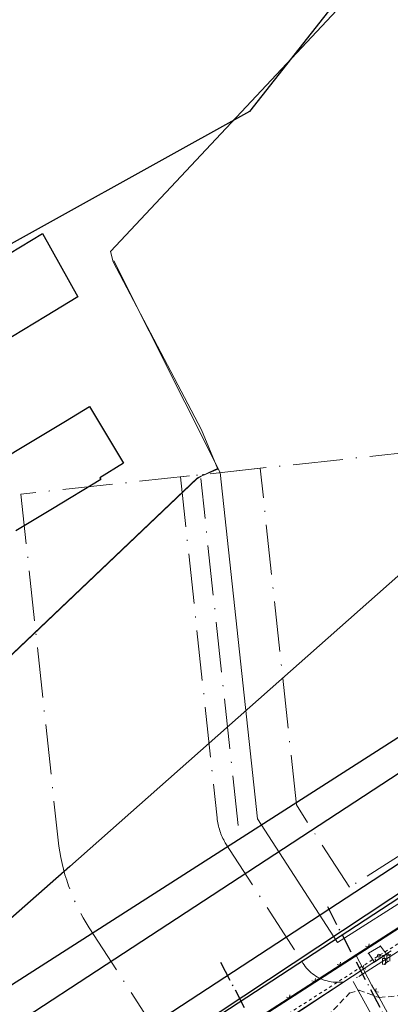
# Model space of a CAD drawing. Header units: metres. Extents: x -535942 to -530626, y -1087729 to -1086275.
# Tile 168 of 247: x -534289 to -534252, y -1086843 to -1086744. Entities that reach past the tile are written whole.
import ezdxf

# ---------------------------------------------------------------- set-up
doc = ezdxf.new("R2010")
doc.units = ezdxf.units.M
for name, pattern in [('A_CARA_15', [7.6, 5, -1.3, 0, -1.3]), ('C_1', [0.6, 0.3, -0.3]), ('C_2', [0.9, 0.6, -0.3]), ('Čerchovaná 20mm', [3000, 2000, -500, 0, -500])]:
    doc.linetypes.add(name, pattern=pattern)
for name, color, linetype in [('17', 7, 'Continuous'), ('18', 7, 'Continuous'), ('2', 7, 'Continuous'), ('23', 7, 'Continuous'), ('25', 7, 'Continuous'), ('8', 7, 'Continuous'), ('_blok katastr', 7, 'Continuous'), ('_blok SS sítě', 7, 'Continuous'), ('_blok zaměření - nové', 7, 'Continuous'), ('_základy', 7, 'Continuous')]:
    doc.layers.add(name, color=color, linetype=linetype)
for name, color, linetype, lineweight in [('AG plyn', 251, 'G_POTR_632_PN', 13), ('AG silno NN', 251, 'G_VED_660_PN', 13), ('AG slabo podzemni', 251, 'G_VED_670_PN', 13), ('AG_ochranne pasmo', 7, 'A_CARA_15', 15)]:
    doc.layers.add(name, color=color, linetype=linetype, lineweight=lineweight)
doc.layers.add('AG_Demolice', color=7, linetype='Continuous', lineweight=25, true_color=0xff8000)
doc.layers.add('AG_revizni oblacek', color=111, linetype='Continuous', plot=False)
for name, color, linetype, true_color in [('BT_BPEJ', 7, 'Continuous', 0x7fffff), ('BT_hranice_parcel', 7, 'Continuous', 0x007f00), ('BT_vnitrni_kresby', 7, 'Continuous', 0x007f00), ('sítě_GasNet-STL', 7, 'PLYN_STŘEDOTLAK_PN', 0xb80000)]:
    doc.layers.add(name, color=color, linetype=linetype, true_color=true_color)
doc.layers.get('17').off()
doc.linetypes.add('G_POTR_632_PN', pattern='A,0.5,-1,2,-6.5,[13,hpfmlin.shx,S=1,R=0,X=0,Y=0],-6.5,2,-1,0.5', length=20)
doc.linetypes.add('G_POTR_635_PN', pattern='A,0.5,-1,2,-6.5,[16,hpfmlin.shx,S=1,R=0,X=0,Y=0],-6.5,2,-1,0.5', length=20)
doc.linetypes.add('G_VED_660_PN', pattern='A,0.5,-1,2,-6.5,[28,hpfmlin.shx,S=1,R=0,X=0,Y=0],-6.5,2,-1,0.5', length=20)
doc.linetypes.add('G_VED_670_PN', pattern='A,0.5,-1,2,-6.5,[31,hpfmlin.shx,S=1,R=0,X=0,Y=0],-6.5,2,-1,0.5', length=20)
doc.linetypes.add('PLYN_STŘEDOTLAK_PN', pattern='A,2,-1,1,-1,2,-3,2,-7,[13,insite.shx,S=1,R=0,X=0,Y=0],-7', length=26)

# ---------------------------------------------------------------- blocks, each defined once
blk = doc.blocks.new('_KATASTR')
at = {"layer": 'BT_BPEJ', "lineweight": -3}
blk.add_lwpolyline([(-534567.99, -1086985.9), (-534456, -1086953), (-534436.78, -1086944.4), (-534394.5, -1086925.5), (-534377.62, -1086916.03), (-534353.5, -1086902.5), (-534344.98, -1086895.04), (-534338.35, -1086889.24), (-534337.5, -1086888.5), (-534101, -1086732), (-533977.7, -1086657.11), (-533966, -1086650), (-533802, -1086557.5)], dxfattribs=at)
at = {"layer": 'BT_hranice_parcel', "lineweight": -3}
for points in [[(-533930.39, -1086626.94), (-533977.71, -1086657.09), (-534027.69, -1086688.36), (-534051.88, -1086704.35), (-534053, -1086704.99), (-534093.1, -1086730.54), (-534099.49, -1086734.79), (-534123.96, -1086749.86), (-534172.7, -1086780.69), (-534236.19, -1086822.11), (-534301.1, -1086864.48), (-534361.33, -1086904.52), (-534389.95, -1086921.75), (-534421.31, -1086936.84), (-534457.42, -1086954.5), (-534485.18, -1086964.81)], [(-534493.78, -1086969.89), (-534465.8, -1086959.93), (-534429.9, -1086944.73), (-534384.85, -1086920.69), (-534356.67, -1086902.53), (-534277.7, -1086851.96), (-534273.32, -1086849.11), (-534236.73, -1086825.56), (-534052.87, -1086705.47), (-533854.49, -1086591.17)], [(-534164.01, -1086621.95), (-534186.95, -1086652.84), (-534229.84, -1086707.33), (-534266.25, -1086753.6), (-534295.52, -1086769.8), (-534295.33, -1086770.23), (-534296.51, -1086770.95), (-534296.22, -1086771.4), (-534293.44, -1086769.71), (-534290.2, -1086767.74), (-534286.91, -1086765.73), (-534283.37, -1086772.05), (-534286.62, -1086774.02), (-534289.91, -1086776.02), (-534293.21, -1086778.02), (-534296.12, -1086779.78), (-534299.32, -1086781.73), (-534302.36, -1086783.57), (-534305.56, -1086785.51), (-534308.85, -1086787.5), (-534311.95, -1086789.38), (-534314.98, -1086791.22), (-534318.28, -1086793.22), (-534321.28, -1086795.04)], [(-534117.47, -1086678.3), (-534155.77, -1086714.9), (-534211.41, -1086765.14), (-534247.4, -1086796.32), (-534284.19, -1086828.84), (-534317.59, -1086858.24), (-534311.74, -1086854.54), (-534249.79, -1086814.91)], [(-534293.08, -1086789.56), (-534289.44, -1086787.36), (-534284.62, -1086784.45), (-534282.23, -1086783), (-534278.82, -1086788.64), (-534281.2, -1086790.11), (-534281.1, -1086790.28), (-534285.92, -1086793.19), (-534289.55, -1086795.39)]]:
    blk.add_lwpolyline(points, dxfattribs=at)
at = {"layer": 'BT_vnitrni_kresby', "lineweight": -3}
for points in [[(-534306.37, -1086855.45), (-534178.56, -1086771.93)], [(-534302.56, -1086861.97), (-534174.2, -1086778.1)]]:
    blk.add_lwpolyline(points, dxfattribs=at)
blk = doc.blocks.new('ss plyn')
at = {"layer": 'AG plyn', "color": 251, "lineweight": 15, "ltscale": 0.5}
for p, q in [((-534252.63, -1086837.578), (-534252.11, -1086837.24)), ((-534252.63, -1086837.578), (-534252.11, -1086837.24)), ((-534264.617, -1086845.487), (-534253.57, -1086838.189)), ((-534264.617, -1086845.487), (-534253.57, -1086838.189)), ((-534253.57, -1086838.189), (-534252.63, -1086837.578)), ((-534253.57, -1086838.189), (-534252.63, -1086837.578))]:
    blk.add_line(p, q, dxfattribs=at)
at = {"layer": 'AG_ochranne pasmo', "color": 251, "lineweight": 15}
for points in [[(-534249.285, -1086787.44), (-534289.055, -1086791.72), (-534285.342, -1086826.227, 0.117293), (-534282.249, -1086834.951), (-534274.276, -1086847.275, 0.411208), (-534246.793, -1086853.314), (-534238.963, -1086848.362, 0.212797), (-534224.776, -1086840.364, 0.29676), (-534223.441, -1086818.586, 0.364694), (-534247.258, -1086807.321)], [(-534273.147, -1086790.008), (-534269.489, -1086824.004, 0.106178), (-534268.671, -1086826.483), (-534261.032, -1086838.291, 0.426814), (-534255.356, -1086839.798), (-534242.856, -1086831.892, 0.144207), (-534240.657, -1086832.425), (-534236.327, -1086839.208, 1.080738), (-534232.944, -1086837.06), (-534237.28, -1086830.231, 0.25688), (-534237.433, -1086826.331), (-534238.64, -1086824.445, 0.38184), (-534243.774, -1086823.007), (-534256.276, -1086830.914), (-534261.582, -1086822.713), (-534265.193, -1086789.152)]]:
    blk.add_lwpolyline(points, format="xyb", close=True, dxfattribs=at)
blk.add_lwpolyline([(-534267.395, -1086824.774), (-534271.12, -1086790.155)], dxfattribs=at)
at = {"layer": 'sítě_GasNet-STL', "color": 251, "linetype": 'PLYN_STŘEDOTLAK_PN', "lineweight": 15}
for points in [[(-534297.19, -1086814.08), (-534295.39, -1086812.88), (-534271.5, -1086790.19), (-534271.08, -1086789.93), (-534269.411, -1086789.241), (-534271.06, -1086785.32), (-534279.857, -1086768.582), (-534280.12, -1086767.54), (-534228.944, -1086712.967)], [(-534297.13, -1086813.98), (-534295.33, -1086812.78), (-534271.44, -1086790.09), (-534269.395, -1086789.134)]]:
    blk.add_lwpolyline(points, dxfattribs=at)
at = {"layer": 'sítě_GasNet-STL', "color": 251, "linetype": 'G_POTR_635_PN', "lineweight": 15}
blk.add_lwpolyline([(-534241.975, -1086826.602), (-534257.484, -1086836.411), (-534265.457, -1086824.087), (-534269.17, -1086789.58), (-534279.806, -1086768.464)], dxfattribs=at)
blk = doc.blocks.new('SS nízké napětí')
at = {"layer": 'AG silno NN', "ltscale": 0.7}
blk.add_line((-534290.8331, -1086862.49948), (-534252.11993, -1086837.25129), dxfattribs=at)
blk = doc.blocks.new('ss sdělovací kabel')
at = {"layer": 'AG slabo podzemni', "ltscale": 0.7}
blk.add_line((-534255.92286, -1086840.31083), (-534248.62772, -1086853.35584), dxfattribs=at)
blk = doc.blocks.new('Z212')
at = {"color": 0, "lineweight": -2}
for p, q in [((-0.21, 0.21), (0, 0)), ((0, 0), (0.21, 0.21))]:
    blk.add_line(p, q, dxfattribs=at)
blk = doc.blocks.new('Z15')
at = {"layer": '23', "color": 0, "lineweight": -2}
blk.add_circle((0, 0), 0.15, dxfattribs=at)
blk = doc.blocks.new('Z412')
at = {"color": 0, "lineweight": -2}
for p, q in [((-0.15, 0), (-0.15, 0.6)), ((-0.15, 0.6), (0.15, 0.6)), ((0, 0.6), (0, 0.9)), ((0.15, 0.6), (0.15, 0))]:
    blk.add_line(p, q, dxfattribs=at)
blk = doc.blocks.new('Zaměření - zekan')
at = {"layer": '18', "color": 252, "lineweight": 15}
for p in [(-534253.2, -1086836.78), (-534255.65, -1086837.65), (-534254.39, -1086837.49), (-534253.69, -1086838.12), (-534253.35, -1086837.73), (-534252.59, -1086837.59), (-534252.41, -1086838.29), (-534253.78, -1086838.37), (-534252.84, -1086838.61), (-534255.35, -1086841.18), (-534254.05, -1086840.7), (-534256.29, -1086841.47), (-534253.32, -1086841.91)]:
    blk.add_point(p, dxfattribs=at)
at = {"layer": '2', "color": 251, "linetype": 'C_1', "lineweight": 15}
for p in [(-534246.36, -1086833.41), (-534264.36, -1086844.79), (-534252.15, -1086837.63)]:
    blk.add_line(p, (-534253.35, -1086837.73), dxfattribs=at)
at = {"layer": '2', "color": 251, "lineweight": 15}
blk.add_line((-534252.84, -1086838.61), (-534252.41, -1086838.29), dxfattribs=at)
at = {"layer": '23', "color": 252, "lineweight": 15}
for p, q in [((-534255.65, -1086837.65), (-534250.05, -1086834.05)), ((-534254.39, -1086837.49), (-534253.2, -1086836.78)), ((-534253.2, -1086836.78), (-534252.59, -1086837.59)), ((-534266.06, -1086844.37), (-534255.65, -1086837.65)), ((-534255.65, -1086837.65), (-534254.05, -1086840.7)), ((-534253.78, -1086838.37), (-534254.39, -1086837.49)), ((-534252.59, -1086837.59), (-534253.78, -1086838.37)), ((-534254.05, -1086840.7), (-534253.32, -1086841.91)), ((-534253.32, -1086841.91), (-534251.83, -1086844.65))]:
    blk.add_line(p, q, dxfattribs=at)
at = {"layer": '25', "color": 252, "linetype": 'C_2', "lineweight": 15}
for p, q in [((-534256.29, -1086841.47), (-534255.35, -1086841.18)), ((-534255.35, -1086841.18), (-534253.32, -1086841.91)), ((-534259.73, -1086845.08), (-534256.29, -1086841.47)), ((-534253.32, -1086841.91), (-534250.22, -1086841.62))]:
    blk.add_line(p, q, dxfattribs=at)
at = {"layer": '17', "color": 251, "lineweight": 15}
blk.add_blockref('Z15', (-534253.35, -1086837.73), dxfattribs=at)
at = {"layer": '23', "color": 252, "lineweight": 15}
for p, rotation in [((-534254.39, -1086836.84), 32.7), ((-534257.23, -1086838.67), 32.9), ((-534254.95, -1086838.98), 297.6999999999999), ((-534259.75, -1086840.3), 32.9), ((-534253.69, -1086841.31), 300.9), ((-534262.28, -1086841.93), 32.9)]:
    blk.add_blockref('Z212', p, dxfattribs=dict(at, rotation=rotation))
at = {"layer": '8', "color": 252, "lineweight": 15}
for p in [(-534252.84, -1086838.61), (-534252.41, -1086838.29)]:
    blk.add_blockref('Z412', p, dxfattribs=at)
blk = doc.blocks.new('A$Cf8a33a96')
at = {"layer": 'AG_revizni oblacek', "linetype": 'Čerchovaná 20mm'}
for p, q in [((145090, -9246), (145090, 67435)), ((157090, -9246), (157090, 67435))]:
    blk.add_line(p, q, dxfattribs=at)

msp = doc.modelspace()

# ---------------------------------------------------------------- hatches: boundary and pattern name
at = {"layer": 'AG_Demolice', "lineweight": -3}
h = msp.add_hatch(dxfattribs=at)
h.set_pattern_fill('ANSI31', color=253, scale=0.3)
h.set_pattern_definition([(72.51345, (0, 0), (-0.9084826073, 0.28620901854), [])])
edge = h.paths.add_edge_path()
edge.add_line((-534348.841, -1086934.302), (-534347.968, -1086936.438))
edge.add_line((-534347.968, -1086936.438), (-534319.478, -1086924.592))
edge.add_line((-534319.478, -1086924.592), (-534274.751, -1086905.167))
edge.add_line((-534274.751, -1086905.167), (-534233.125, -1086875.625))
edge.add_line((-534233.125, -1086875.625), (-534152.599, -1086830.989))
edge.add_line((-534152.599, -1086830.989), (-534105.758, -1086810.767))
edge.add_line((-534105.758, -1086810.767), (-534106.669, -1086808.657))
edge.add_line((-534106.669, -1086808.657), (-534153.614, -1086828.924))
edge.add_line((-534153.614, -1086828.924), (-534203.732, -1086856.704))
edge.add_line((-534203.732, -1086856.704), (-534235.331, -1086874.349))
edge.add_line((-534235.331, -1086874.349), (-534275.887, -1086903.154))
edge.add_line((-534275.887, -1086903.154), (-534320.377, -1086922.476))
edge.add_line((-534320.377, -1086922.476), (-534348.838, -1086934.311))

# ---------------------------------------------------------------- block references
at = {"layer": '_blok katastr', "lineweight": -3}
msp.add_blockref('_KATASTR', (0, 0), dxfattribs=at)
at = {"layer": '_blok SS sítě'}
for name in ['SS nízké napětí', 'ss plyn', 'ss sdělovací kabel']:
    msp.add_blockref(name, (0, 0), dxfattribs=at)
at = {"layer": '_blok zaměření - nové', "linetype": 'ByBlock'}
msp.add_blockref('Zaměření - zekan', (0, 0), dxfattribs=at)
at = {"layer": '_základy', "xscale": 0.001, "yscale": 0.001, "zscale": 0.001, "rotation": 27.51344999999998}
msp.add_blockref('A$Cf8a33a96', (-534366.759, -1086965.005), dxfattribs=at)

doc.saveas('drawing.dxf')
